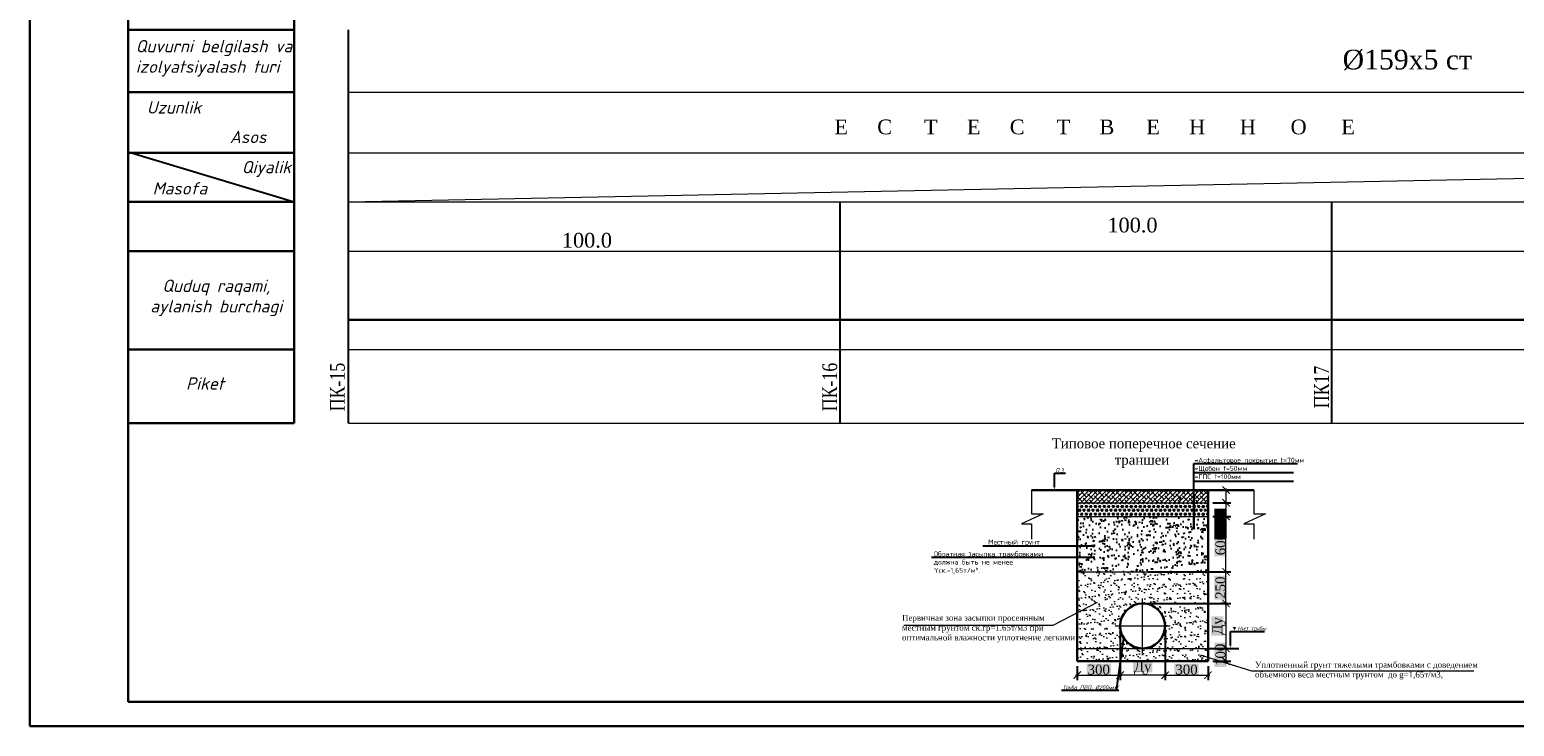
# Model space of a CAD drawing. Header units: millimetres. Extents: x 366033 to 446362, y 4247208 to 4265071.
# Tile 48 of 159: x 435377 to 435679, y 4252107 to 4252249. Entities that reach past the tile are written whole.
import ezdxf
from ezdxf import colors
from ezdxf.entities.mleader import LeaderData, LeaderLine
from ezdxf.math import Vec2, Vec3

# ---------------------------------------------------------------- set-up
doc = ezdxf.new("R2010")
doc.units = ezdxf.units.MM
doc.header["$PDMODE"] = 32
doc.header["$PDSIZE"] = 0.6
doc.linetypes.add('DASHED', pattern=[0.75, 0.5, -0.25])
doc.linetypes.add('осевая', pattern=[50.8, 31.75, -6.35, 6.35, -6.35])
for name, color, linetype in [('(002) Рамка', 7, 'Continuous'), ('(004) Точки рельефа', 7, 'Continuous'), ('0 @ 0.1', 7, 'Continuous'), ('0 @ 1 (1)', 7, 'Continuous'), ('0 @ 1 (2)', 7, 'Continuous'), ('RAMKA', 7, 'Continuous')]:
    doc.layers.add(name, color=color, linetype=linetype)
for name, color, linetype, lineweight in [('0.3-STAMP', 7, 'Continuous', 30), ('Рабочий', 7, 'DASHED', 9), ('Текст ВК', 136, 'Continuous', 9)]:
    doc.layers.add(name, color=color, linetype=linetype, lineweight=lineweight)
doc.styles.add('GOST 2.304', font='CS_Gost2304.shx')
doc.styles.add('ISOCPEUR', font='isocpeui.ttf')
doc.styles.get("Standard").update_dxf_attribs({"font": 'times.ttf'})
doc.styles.add('TIMES', font='times.ttf')
doc.styles.add('для таблиц', font='times.ttf', dxfattribs={"height": 3})
doc.styles.add('СПДС', font='isocpeur.ttf')
doc.linetypes.add('ВОДОПРОВОД-right', pattern='A,15,-4,["В1",Standard,S=3,R=0,X=-2,Y=-1.5],-4,20,[">",Standard,S=3,R=0,X=-1.5,Y=-1.5],0', length=43)
doc.dimstyles.new('!Oxunjon', dxfattribs={"dimtxt": 2, "dimasz": 1.5, "dimexe": 1, "dimexo": 0.0625, "dimgap": 0.09, "dimtad": 1, "dimdec": 1, "dimzin": 0, "dimdsep": 46, "dimtxsty": 'Standard', "dimblk": 'ARCHTICK', "dimcen": 0.3, "dimdle": 0.35, "dimclrd": 5, "dimclre": 5, "dimclrt": 5, "dimadec": 0, "dimazin": 0, "dimtfac": 1, "dimtdec": 1, "dimtofl": 0, "dimtmove": 0, "dimatfit": 3, "dimldrblk": 'ARCHTICK', "dimfxl": 1, "dimtolj": 1, "dimtzin": 0, "dimlwd": 0, "dimarcsym": 1})
pattern_1 = [(45, (1849.10466, 3492959.4231), (-0.44901280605, 0.44901280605), []), (135, (1849.10466, 3492959.4231), (-1.34703841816, 0.44901280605), [1.5875, -0.9525])]

# ---------------------------------------------------------------- blocks, each defined once
blk = doc.blocks.new('_Dot')
at = {"color": 0, "linetype": 'ByBlock', "lineweight": -2}
blk.add_line((-0.5, 0), (-1, 0), dxfattribs=at)
at = {"color": 0, "linetype": 'ByBlock', "const_width": 0.5}
blk.add_lwpolyline([(-0.25, 0, 1), (0.25, 0, 1)], format="xyb", close=True, dxfattribs=at)
blk = doc.blocks.new('_ArchTick')
at = {"color": 0, "linetype": 'ByBlock', "lineweight": 30, "const_width": 0.15}
blk.add_lwpolyline([(-0.5, -0.5), (0.5, 0.5)], dxfattribs=at)
blk = doc.blocks.new('*D440')
at = {"color": 5, "lineweight": -2, "transparency": 16777216}
for p, q in [((435617.59, 4252123.09), (435621.24, 4252123.09)), ((435617.59, 4252120.48), (435621.24, 4252120.48))]:
    blk.add_line(p, q, dxfattribs=at)
at = {"color": 5, "lineweight": 0, "transparency": 16777216}
blk.add_line((435620.24, 4252123.44), (435620.24, 4252120.13), dxfattribs=at)
at = {"layer": 'Defpoints', "color": 0, "lineweight": 0, "transparency": 16777216}
for p in [(435616.59, 4252123.09), (435616.59, 4252120.48), (435620.24, 4252120.48)]:
    blk.add_point(p, dxfattribs=at)
at = {"color": 5, "lineweight": 0, "transparency": 16777216, "xscale": 1.5, "yscale": 1.5, "zscale": 1.5}
for p, rotation in [((435620.24, 4252123.09), 90), ((435620.24, 4252120.48), 270)]:
    blk.add_blockref('_ArchTick', p, dxfattribs=dict(at, rotation=rotation))
at = {"color": 1, "transparency": 16777216, "insert": (435619.12, 4252121.79), "char_height": 2, "attachment_point": 5, "rotation": 90, "style": 'TIMES', "bg_fill": 1, "box_fill_scale": 1.1, "bg_fill_color": 7, "bg_fill_true_color": 16777215, "bg_fill_transparency": 0}
blk.add_mtext('\\A1;100', dxfattribs=at)
blk = doc.blocks.new('*D441')
at = {"color": 5, "lineweight": -2, "transparency": 16777216}
for p, q in [((435598.73, 4252126.65), (435598.73, 4252116.65)), ((435590, 4252119.48), (435590, 4252116.65))]:
    blk.add_line(p, q, dxfattribs=at)
at = {"color": 5, "lineweight": 0, "transparency": 16777216}
blk.add_line((435589.65, 4252117.65), (435599.08, 4252117.65), dxfattribs=at)
at = {"layer": 'Defpoints', "color": 0, "lineweight": 0, "transparency": 16777216}
for p in [(435598.73, 4252127.65), (435590, 4252120.48), (435598.73, 4252117.65)]:
    blk.add_point(p, dxfattribs=at)
at = {"color": 5, "lineweight": 0, "transparency": 16777216, "xscale": 1.5, "yscale": 1.5, "zscale": 1.5, "rotation": 180}
blk.add_blockref('_ArchTick', (435590, 4252117.65), dxfattribs=at)
at = {"color": 5, "lineweight": 0, "transparency": 16777216, "xscale": 1.5, "yscale": 1.5, "zscale": 1.5}
blk.add_blockref('_ArchTick', (435598.73, 4252117.65), dxfattribs=at)
at = {"color": 1, "transparency": 16777216, "insert": (435594.37, 4252118.77), "char_height": 2, "attachment_point": 5, "style": 'TIMES', "bg_fill": 1, "box_fill_scale": 1.1, "bg_fill_color": 7, "bg_fill_true_color": 16777215, "bg_fill_transparency": 0}
blk.add_mtext('\\A1;300', dxfattribs=at)
blk = doc.blocks.new('*D442')
at = {"color": 5, "lineweight": -2, "transparency": 16777216}
for p, q in [((435598.73, 4252126.65), (435598.73, 4252116.65)), ((435607.86, 4252126.65), (435607.86, 4252116.65))]:
    blk.add_line(p, q, dxfattribs=at)
at = {"color": 5, "lineweight": 0, "transparency": 16777216}
blk.add_line((435608.21, 4252117.65), (435598.38, 4252117.65), dxfattribs=at)
at = {"layer": 'Defpoints', "color": 0, "lineweight": 0, "transparency": 16777216}
for p in [(435598.73, 4252127.65), (435607.86, 4252127.65), (435598.73, 4252117.65)]:
    blk.add_point(p, dxfattribs=at)
at = {"color": 5, "lineweight": 0, "transparency": 16777216, "xscale": 1.5, "yscale": 1.5, "zscale": 1.5, "rotation": 180}
blk.add_blockref('_ArchTick', (435598.73, 4252117.65), dxfattribs=at)
at = {"color": 5, "lineweight": 0, "transparency": 16777216, "xscale": 1.5, "yscale": 1.5, "zscale": 1.5}
blk.add_blockref('_ArchTick', (435607.86, 4252117.65), dxfattribs=at)
at = {"color": 1, "transparency": 16777216, "insert": (435603.3, 4252119.07), "char_height": 2, "attachment_point": 5, "style": 'TIMES', "bg_fill": 1, "box_fill_scale": 1.1, "bg_fill_color": 7, "bg_fill_true_color": 16777215, "bg_fill_transparency": 0}
blk.add_mtext('\\A1;Ду', dxfattribs=at)
blk = doc.blocks.new('*D443')
at = {"color": 5, "lineweight": -2, "transparency": 16777216}
for p, q in [((435607.86, 4252126.65), (435607.86, 4252116.65)), ((435616.59, 4252119.48), (435616.59, 4252116.65))]:
    blk.add_line(p, q, dxfattribs=at)
at = {"color": 5, "lineweight": 0, "transparency": 16777216}
blk.add_line((435607.51, 4252117.65), (435616.94, 4252117.65), dxfattribs=at)
at = {"layer": 'Defpoints', "color": 0, "lineweight": 0, "transparency": 16777216}
for p in [(435607.86, 4252127.65), (435616.59, 4252120.48), (435616.59, 4252117.65)]:
    blk.add_point(p, dxfattribs=at)
at = {"color": 5, "lineweight": 0, "transparency": 16777216, "xscale": 1.5, "yscale": 1.5, "zscale": 1.5, "rotation": 180}
blk.add_blockref('_ArchTick', (435607.86, 4252117.65), dxfattribs=at)
at = {"color": 5, "lineweight": 0, "transparency": 16777216, "xscale": 1.5, "yscale": 1.5, "zscale": 1.5}
blk.add_blockref('_ArchTick', (435616.59, 4252117.65), dxfattribs=at)
at = {"color": 1, "transparency": 16777216, "insert": (435612.22, 4252118.77), "char_height": 2, "attachment_point": 5, "style": 'TIMES', "bg_fill": 1, "box_fill_scale": 1.1, "bg_fill_color": 7, "bg_fill_true_color": 16777215, "bg_fill_transparency": 0}
blk.add_mtext('\\A1;300', dxfattribs=at)
blk = doc.blocks.new('*D370')
at = {"color": 5, "lineweight": -2, "transparency": 16777216}
for p, q in [((435604.3, 4252138.66), (435621.24, 4252138.66)), ((435604.3, 4252132.22), (435621.24, 4252132.22))]:
    blk.add_line(p, q, dxfattribs=at)
at = {"color": 5, "lineweight": 0, "transparency": 16777216}
blk.add_line((435620.24, 4252131.87), (435620.24, 4252139.01), dxfattribs=at)
at = {"layer": 'Defpoints', "color": 0, "lineweight": 0, "transparency": 16777216}
for p in [(435603.3, 4252138.66), (435620.24, 4252138.66), (435603.3, 4252132.22)]:
    blk.add_point(p, dxfattribs=at)
at = {"color": 5, "lineweight": 0, "transparency": 16777216, "xscale": 1.5, "yscale": 1.5, "zscale": 1.5}
for p, rotation in [((435620.24, 4252138.66), 90), ((435620.24, 4252132.22), 270)]:
    blk.add_blockref('_ArchTick', p, dxfattribs=dict(at, rotation=rotation))
at = {"color": 1, "transparency": 16777216, "insert": (435619.12, 4252135.44), "char_height": 2, "attachment_point": 5, "rotation": 90, "style": 'TIMES', "bg_fill": 1, "box_fill_scale": 1.1, "bg_fill_color": 7, "bg_fill_true_color": 16777215, "bg_fill_transparency": 0}
blk.add_mtext('\\A1;250', dxfattribs=at)
blk = doc.blocks.new('*D371')
at = {"color": 5, "lineweight": -2, "transparency": 16777216}
for p, q in [((435620.24, 4252132.22), (435619.24, 4252132.22)), ((435620.24, 4252123.09), (435621.24, 4252123.09))]:
    blk.add_line(p, q, dxfattribs=at)
at = {"color": 5, "lineweight": 0, "transparency": 16777216}
blk.add_line((435620.24, 4252132.57), (435620.24, 4252122.74), dxfattribs=at)
at = {"layer": 'Defpoints', "color": 0, "lineweight": 0, "transparency": 16777216}
for p in [(435620.39, 4252132.22), (435620.24, 4252123.09), (435620.24, 4252123.09)]:
    blk.add_point(p, dxfattribs=at)
at = {"color": 5, "lineweight": 0, "transparency": 16777216, "xscale": 1.5, "yscale": 1.5, "zscale": 1.5}
for p, rotation in [((435620.24, 4252132.22), 90), ((435620.24, 4252123.09), 270)]:
    blk.add_blockref('_ArchTick', p, dxfattribs=dict(at, rotation=rotation))
at = {"color": 1, "transparency": 16777216, "insert": (435618.82, 4252127.65), "char_height": 2, "attachment_point": 5, "rotation": 90, "style": 'TIMES', "bg_fill": 1, "box_fill_scale": 1.1, "bg_fill_color": 7, "bg_fill_true_color": 16777215, "bg_fill_transparency": 0}
blk.add_mtext('\\A1;Ду', dxfattribs=at)
blk = doc.blocks.new('*D372')
at = {"color": 5, "lineweight": -2, "transparency": 16777216}
for p, q in [((435617.59, 4252149.93), (435621.24, 4252149.93)), ((435617.59, 4252138.66), (435621.24, 4252138.66))]:
    blk.add_line(p, q, dxfattribs=at)
at = {"color": 5, "lineweight": 0, "transparency": 16777216}
blk.add_line((435620.24, 4252138.31), (435620.24, 4252150.28), dxfattribs=at)
at = {"layer": 'Defpoints', "color": 0, "lineweight": 0, "transparency": 16777216}
for p in [(435616.59, 4252149.93), (435620.24, 4252149.93), (435616.59, 4252138.66)]:
    blk.add_point(p, dxfattribs=at)
at = {"color": 5, "lineweight": 0, "transparency": 16777216, "xscale": 1.5, "yscale": 1.5, "zscale": 1.5}
for p, rotation in [((435620.24, 4252149.93), 90), ((435620.24, 4252138.66), 270)]:
    blk.add_blockref('_ArchTick', p, dxfattribs=dict(at, rotation=rotation))
at = {"color": 1, "transparency": 16777216, "insert": (435619.12, 4252144.3), "char_height": 2, "attachment_point": 5, "rotation": 90, "style": 'TIMES', "bg_fill": 1, "box_fill_scale": 1.1, "bg_fill_color": 7, "bg_fill_true_color": 16777215, "bg_fill_transparency": 0}
blk.add_mtext('\\A1;600', dxfattribs=at)
blk = doc.blocks.new('*D444')
at = {"color": 5, "lineweight": -2, "transparency": 16777216}
for p, q in [((435617.59, 4252155.28), (435621.24, 4252155.28)), ((435617.59, 4252152.72), (435621.24, 4252152.72))]:
    blk.add_line(p, q, dxfattribs=at)
at = {"color": 5, "lineweight": 0, "transparency": 16777216}
for p, q in [((435620.24, 4252155.63), (435620.24, 4252152.72)), ((435620.24, 4252152.72), (435620.24, 4252148.31))]:
    blk.add_line(p, q, dxfattribs=at)
at = {"layer": 'Defpoints', "color": 0, "lineweight": 0, "transparency": 16777216}
for p in [(435616.59, 4252155.28), (435616.59, 4252152.72), (435620.24, 4252152.72)]:
    blk.add_point(p, dxfattribs=at)
at = {"color": 5, "lineweight": 0, "transparency": 16777216, "xscale": 1.5, "yscale": 1.5, "zscale": 1.5}
for p, rotation in [((435620.24, 4252155.28), 90), ((435620.24, 4252152.72), 270)]:
    blk.add_blockref('_ArchTick', p, dxfattribs=dict(at, rotation=rotation))
at = {"color": 1, "transparency": 16777216, "insert": (435619.12, 4252149.76), "char_height": 2, "attachment_point": 5, "rotation": 90, "style": 'TIMES', "bg_fill": 1, "box_fill_scale": 1.1, "bg_fill_color": 7, "bg_fill_true_color": 16777215, "bg_fill_transparency": 0}
blk.add_mtext('\\A1;50', dxfattribs=at)
blk = doc.blocks.new('*D373')
at = {"color": 5, "lineweight": 0, "transparency": 16777216}
for p, q in [((435620.24, 4252153.07), (435620.24, 4252149.93)), ((435620.24, 4252149.93), (435620.24, 4252145.52))]:
    blk.add_line(p, q, dxfattribs=at)
at = {"color": 5, "lineweight": -2, "transparency": 16777216}
for p, q in [((435617.59, 4252152.72), (435621.24, 4252152.72)), ((435617.59, 4252149.93), (435621.24, 4252149.93))]:
    blk.add_line(p, q, dxfattribs=at)
at = {"layer": 'Defpoints', "color": 0, "lineweight": 0, "transparency": 16777216}
for p in [(435616.59, 4252152.72), (435616.59, 4252149.93), (435620.24, 4252149.93)]:
    blk.add_point(p, dxfattribs=at)
at = {"color": 5, "lineweight": 0, "transparency": 16777216, "xscale": 1.5, "yscale": 1.5, "zscale": 1.5}
for p, rotation in [((435620.24, 4252152.72), 90), ((435620.24, 4252149.93), 270)]:
    blk.add_blockref('_ArchTick', p, dxfattribs=dict(at, rotation=rotation))
at = {"color": 1, "transparency": 16777216, "insert": (435619.12, 4252146.98), "char_height": 2, "attachment_point": 5, "rotation": 90, "style": 'TIMES', "bg_fill": 1, "box_fill_scale": 1.1, "bg_fill_color": 7, "bg_fill_true_color": 16777215, "bg_fill_transparency": 0}
blk.add_mtext('\\A1;50', dxfattribs=at)
blk = doc.blocks.new('*U525')
at = {"layer": '0 @ 0.1', "lineweight": 9}
h = blk.add_hatch(dxfattribs=at)
h.set_pattern_fill('ANSI38', color=256, scale=0.2)
h.set_pattern_definition(pattern_1)
h.paths.add_polyline_path([(435590, 4252155.28), (435590, 4252152.72), (435616.59, 4252152.72), (435616.59, 4252155.28)])
at = {"layer": '0 @ 1 (2)', "lineweight": 9}
h = blk.add_hatch(dxfattribs=at)
h.set_pattern_fill('ANSI38', color=256, scale=0.2)
h.set_pattern_definition(pattern_1)
h.paths.add_polyline_path([(435590, 4252155.28), (435590, 4252152.72), (435616.59, 4252152.72), (435616.59, 4252155.28)])

msp = doc.modelspace()

# ---------------------------------------------------------------- hatches: boundary and pattern name
at = {"true_color": 0x991b1e}
h = msp.add_hatch(dxfattribs=at)
h.set_pattern_fill('TRIANG', color=244, scale=0.096)
h.set_pattern_definition([(60, (420299.4235, 4251521.34806), (-0.4572, 0.79189363), [0.4572, -0.4572]), (120, (420299.4235, 4251521.34806), (-0.9144, 5e-10), [0.4572, -0.4572]), (0, (420299.1949, 4251521.744), (0.4572, 0.79189363), [0.4572, -0.4572])])
h.paths.add_polyline_path([(435590.001, 4252152.717), (435590.001, 4252149.929), (435616.59, 4252149.929), (435616.59, 4252152.717)])
edge = h.paths.add_edge_path()
edge.add_arc((435611.148, 4252153.567), 0.3, 90, 270)
edge.add_line((435611.148, 4252153.267), (435611.148, 4252153.867))
h = msp.add_hatch()
h.set_pattern_fill('AR-CONC', color=256, scale=0.0192)
h.set_pattern_definition([(50, (1849.1047, 3492960.7534), (3.497945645, -0.306030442), [0.36576, -4.02336]), (355, (1849.1047, 3492960.7534), (-0.676673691, 3.668291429), [0.292608, -3.218699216]), (100.4514447, (1849.396, 3492960.728), (2.821271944, 3.362260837), [0.310848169, -3.419332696]), (46.1842, (1849.1047, 3492961.729), (5.204717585, -0.807212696), [0.54864, -6.03504]), (96.6355576, (1849.5384, 3492961.6615), (4.558159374, 4.750581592), [0.466272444, -5.129003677]), (351.1841512, (1849.1047, 3492961.729), (4.558159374, 4.750581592), [0.438911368, -4.828026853]), (21, (1849.5923, 3492961.485), (2.910996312, -1.963491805), [0.36576, -4.02336]), (326, (1849.5923, 3492961.485), (1.186598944, 3.53640895), [0.292608, -3.218688]), (71.451445, (1849.835, 3492961.3213), (4.09759525, 1.572917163), [0.310848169, -3.419326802]), (37.5, (1849.1047, 3492960.7534), (0.0593011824, 1.6234567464), [0, -3.1796736, 0, -3.267456, 0, -3.23088]), (7.5, (1849.1047, 3492960.7534), (1.2829375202, 1.9234670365), [0, -1.8629376, 0, -3.1065216, 0, -1.231392]), (327.5, (1848.0171, 3492960.7534), (2.6033394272, -0.1099918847), [0, -1.2192, 0, -3.803904, 0, -5.047488]), (317.5, (1847.5294, 3492960.7534), (2.8440802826, 0.488188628), [0, -1.58496, 0, -2.5261824, 0, -3.584448])])
h.paths.add_polyline_path([(435590.001, 4252149.929), (435590.001, 4252138.661), (435616.59, 4252138.661), (435616.59, 4252149.929)])
edge = h.paths.add_edge_path(flags=16)
edge.add_arc((435593.335, 4252141.588), 0.3, 0, 360)
at = {"lineweight": 15}
h = msp.add_hatch(dxfattribs=at)
h.set_pattern_fill('AR-SAND', color=256, scale=0.04)
h.set_pattern_definition([(37.5, (1859.1367, 3492938.5978), (-0.0640012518, 1.9576529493), [0, -1.54432, 0, -1.7272, 0, -1.651]), (7.5, (1859.1367, 3492938.5978), (1.7980931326, 2.867300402), [0, -0.83312, 0, -1.39192, 0, -0.5334]), (327.5, (1857.887, 3492938.5978), (3.163969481, 0.0057487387), [0, -0.508, 0, -1.8288, 0, -2.3876]), (317.5, (1857.887, 3492938.5978), (3.05422581, 0.891717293), [0, -0.254, 0, -1.19888, 0, -1.3716])])
h.paths.add_polyline_path([(435616.59, 4252123.088), (435590.001, 4252123.088), (435590.001, 4252120.483), (435616.59, 4252120.483)])
at = {"layer": '0 @ 1 (1)', "lineweight": 15}
h = msp.add_hatch(dxfattribs=at)
h.set_pattern_fill('AR-SAND', color=256, scale=0.04)
h.set_pattern_definition([(37.5, (1849.1047, 3492960.7534), (-0.0640012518, 1.9576529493), [0, -1.54432, 0, -1.7272, 0, -1.651]), (7.5, (1849.1047, 3492960.7534), (1.7980931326, 2.867300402), [0, -0.83312, 0, -1.39192, 0, -0.5334]), (327.5, (1847.855, 3492960.7534), (3.163969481, 0.0057487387), [0, -0.508, 0, -1.8288, 0, -2.3876]), (317.5, (1847.855, 3492960.7534), (3.05422581, 0.891717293), [0, -0.254, 0, -1.19888, 0, -1.3716])])
h.paths.add_polyline_path([(435590.001, 4252138.661), (435590.001, 4252123.088), (435616.59, 4252123.088), (435616.59, 4252138.661)])
edge = h.paths.add_edge_path(flags=16)
edge.add_arc((435603.296, 4252127.652), 4.564, 0, 360)
edge = h.paths.add_edge_path(flags=16)
edge.add_arc((435593.335, 4252131.351), 0.15, 0, 360)

# ---------------------------------------------------------------- linework, layer by layer
at = {"layer": '(002) Рамка', "color": 0, "lineweight": 25}
for points in [[(435441.787, 4252168.869), (435441.787, 4252248.869)], [(435541.787, 4252168.869), (435541.787, 4252213.869)], [(435641.787, 4252168.869), (435641.787, 4252213.869)]]:
    msp.add_lwpolyline(points, dxfattribs=at)
at = {"color": 1, "lineweight": 30, "ltscale": 0.5}
msp.add_line((435396.986, 4252399.258), (435396.986, 4252112.258), dxfattribs=at)
at = {"color": 0, "lineweight": 0}
msp.add_line((435441.787, 4252213.869), (435941.787, 4252223.869), dxfattribs=at)
at = {"lineweight": 30}
for p, q in [((435580.691, 4252155.275), (435590.001, 4252155.275)), ((435590.001, 4252155.275), (435590.001, 4252120.483)), ((435590.001, 4252155.275), (435616.59, 4252155.275)), ((435616.59, 4252120.483), (435616.59, 4252155.275)), ((435625.9, 4252155.275), (435616.59, 4252155.275)), ((435590.001, 4252120.483), (435616.59, 4252120.483))]:
    msp.add_line(p, q, dxfattribs=at)
at = {"lineweight": 9}
for p, q in [((435590.001, 4252152.717), (435616.59, 4252152.717)), ((435590.001, 4252149.929), (435616.59, 4252149.929)), ((435590.001, 4252149.929), (435616.59, 4252149.929)), ((435590.001, 4252141.593), (435593.335, 4252141.588)), ((435590.001, 4252138.661), (435616.59, 4252138.661)), ((435590.001, 4252123.088), (435616.59, 4252123.088))]:
    msp.add_line(p, q, dxfattribs=at)
at = {"color": 0, "lineweight": 5}
for p, q in [((435585.073, 4252127.846), (435594.132, 4252132.493)), ((435554.734, 4252127.846), (435585.073, 4252127.846)), ((435614.974, 4252121.794), (435625.433, 4252118.556)), ((435625.433, 4252118.556), (435670.67, 4252118.556))]:
    msp.add_line(p, q, dxfattribs=at)
at = {"linetype": 'осевая', "lineweight": 9, "ltscale": 0.5}
for p, q in [((435603.296, 4252122.076), (435603.296, 4252133.228)), ((435597.72, 4252127.652), (435608.872, 4252127.652))]:
    msp.add_line(p, q, dxfattribs=at)
at = {"color": 5, "linetype": 'ВОДОПРОВОД-right', "lineweight": 30}
msp.add_lwpolyline([(435441.781, 4252189.921), (435941.787, 4252189.921)], dxfattribs=at)
at = {"color": 18, "true_color": 0x000000}
for points in [[(435613.678, 4252158.864), (435633.945, 4252158.864)], [(435613.678, 4252157.072), (435633.945, 4252157.072)], [(435616.59, 4252123.088), (435622.876, 4252123.088)]]:
    msp.add_lwpolyline(points, dxfattribs=at)
at = {"lineweight": 9}
for points in [[(435580.691, 4252155.275), (435580.691, 4252150.42), (435583.037, 4252150.42), (435578.631, 4252148.416), (435580.691, 4252148.416), (435580.691, 4252145.303)], [(435580.691, 4252155.275), (435590.001, 4252155.275), (435590.001, 4252120.483), (435616.59, 4252120.483), (435616.59, 4252155.275), (435625.9, 4252155.275)], [(435625.9, 4252155.275), (435625.9, 4252150.42), (435628.246, 4252150.42), (435623.84, 4252148.416), (435625.9, 4252148.416), (435625.9, 4252145.303)]]:
    msp.add_lwpolyline(points, dxfattribs=at)
at = {"lineweight": 30}
msp.add_circle((435603.296, 4252127.652), 4.564, dxfattribs=at)
at = {"layer": '0.3-STAMP', "lineweight": 20}
msp.add_line((435376.986, 4252107.258), (435376.986, 4252134.941), dxfattribs=at)
at = {"layer": 'RAMKA', "color": 1, "lineweight": 30}
for p, q in [((435376.986, 4252527.258), (435376.986, 4252107.258)), ((435396.986, 4252112.258), (435396.986, 4252519.496)), ((435957.811, 4252112.258), (435396.986, 4252112.258)), ((435376.986, 4252107.258), (435962.811, 4252107.258))]:
    msp.add_line(p, q, dxfattribs=at)
at = {"layer": 'Рабочий', "color": 0, "linetype": 'ByBlock', "lineweight": 30, "ltscale": 0.166667}
for p, q in [((435430.779, 4252168.869), (435430.779, 4252293.869)), ((435396.986, 4252248.869), (435430.779, 4252248.869)), ((435396.986, 4252236.198), (435430.779, 4252236.198)), ((435396.986, 4252223.869), (435430.779, 4252223.869)), ((435396.986, 4252213.869), (435430.779, 4252213.869)), ((435396.986, 4252203.869), (435430.779, 4252203.869)), ((435396.986, 4252183.869), (435430.779, 4252183.869)), ((435396.986, 4252168.869), (435430.779, 4252168.869))]:
    msp.add_line(p, q, dxfattribs=at)
at = {"layer": 'Рабочий', "color": 0, "linetype": 'ByBlock', "lineweight": 25, "ltscale": 0.166667}
msp.add_line((435396.986, 4252224.008), (435430.779, 4252213.869), dxfattribs=at)
at = {"layer": 'Текст ВК'}
for p, q in [((435397.816, 4252248.869), (435430.779, 4252248.869)), ((435397.816, 4252236.198), (435430.779, 4252236.198)), ((435441.787, 4252236.198), (435941.787, 4252236.198)), ((435397.816, 4252223.869), (435430.779, 4252223.869)), ((435441.787, 4252223.869), (435941.787, 4252223.869)), ((435397.816, 4252213.869), (435430.779, 4252213.869)), ((435441.787, 4252213.869), (435941.787, 4252213.869)), ((435397.816, 4252203.869), (435430.779, 4252203.869)), ((435441.787, 4252203.869), (435941.787, 4252203.869)), ((435397.816, 4252183.869), (435430.779, 4252183.869)), ((435441.787, 4252183.869), (435941.787, 4252183.869)), ((435397.816, 4252168.869), (435430.779, 4252168.869)), ((435441.787, 4252168.869), (435941.787, 4252168.869))]:
    msp.add_line(p, q, dxfattribs=at)

# ---------------------------------------------------------------- block references
at = {"color": 0, "lineweight": 0}
msp.add_blockref('*U525', (0, 0), dxfattribs=at)

# ---------------------------------------------------------------- texts
at = {"layer": '(004) Точки рельефа', "color": 7, "char_height": 3, "attachment_point": 5, "style": 'для таблиц'}
for insert in [(435601.231, 4252209.12), (435490.297, 4252206.039)]:
    msp.add_mtext('\\A1;100.0', dxfattribs=dict(at, insert=insert))
at = {"ltscale": 0.5, "char_height": 4}
for s, insert, width, attachment_point in [('{\\fSylfaen|b0|i0|c204|p18;  %%C159х5 ст  \\fTimes New Roman|b1|i1|c204|p18;\\C0; \\fTimes New Roman|b0|i0|c204|p18; }', (435640.945, 4252244.794), 177.43447, 1), ('{\\fSylfaen|b0|i0|c204|p18;\\H0.75x;\\T3.15;ЕСТЕСТВЕННОЕ}', (435596.5, 4252230.604, 0.031), 117.74094, 2)]:
    msp.add_mtext(s, dxfattribs=dict(at, insert=insert, width=width, attachment_point=attachment_point))
at = {"color": 5, "char_height": 3, "width": 14.61436, "attachment_point": 2, "rotation": 90}
for s, insert in [('{\\W0.8;\\C7;ПК-15}', (435438.045, 4252176.226, -4720.845)), ('{\\W0.8;\\C7;ПК-16}', (435538.173, 4252176.226, -4720.845)), ('{\\W0.8;\\C7;ПК17}', (435638.173, 4252176.226, -4720.845))]:
    msp.add_mtext(s, dxfattribs=dict(at, insert=insert))
at = {"lineweight": 9, "insert": (435582.489, 4252165.771), "char_height": 2, "attachment_point": 1, "style": 'TIMES'}
msp.add_mtext_dynamic_manual_height_columns('\\pi2.3157;Типовое поперечное сечение \\P\\pi15.14773;траншеи', width=41.03519, gutter_width=5, heights=[0], dxfattribs=at)
at = {"color": 0, "lineweight": 5, "char_height": 1.2, "attachment_point": 1}
for s, insert, width in [('{\\fTimes New Roman|b0|i0|c204|p18;Первичная зона засыпки просеянным \\Pместным грунтом ск.гр=1.65т/м3 при \\Pоптимальной влажности уплотнение легкими}', (435554.37, 4252129.912), 111.475), ('{\\fTimes New Roman|b0|i0|c204|p18;Уплотненный грунт тяжелыми трамбовками с доведением\\Pобъемного веса местным грунтом  до g=1,65т/м3, }', (435626.148, 4252120.381), 109.83)]:
    msp.add_mtext(s, dxfattribs=dict(at, insert=insert, width=width))
at = {"layer": 'Рабочий', "color": 0, "linetype": 'ByBlock', "lineweight": 25, "ltscale": 0.166667, "char_height": 2.5, "style": 'GOST 2.304'}
for s, insert, width, attachment_point in [('{\\fISOCPEUR|b0|i1|c204|p34;Quvurni belgilash va \\fISOCPEUR|b0|i1|c0|p34;\\P\\fISOCPEUR|b0|i1|c204|p34;izolyatsiyalash turi}', (435398.538, 4252246.774), 32.21818, 1), ('{\\fISOCPEUR|b0|i1|c0|p34;Uzunlik}', (435406.327, 4252233.07), 16.23198, 5), ('{\\fISOCPEUR|b0|i1|c0|p34;Asos}', (435421.394, 4252227.062), 41.23798, 5), ('{\\fISOCPEUR|b0|i1|c0|p34;Qiyalik}', (435425.12, 4252220.564), 16.23198, 5), ('{\\fISOCPEUR|b0|i1|c0|p34;Masofa}', (435407.521, 4252216.618), 41.23798, 5), ('{\\fISOCPEUR|b0|i1|c204|p34;Quduq raqami,\\P\\fISOCPEUR|b0|i1|c0|p34;a\\fISOCPEUR|b0|i1|c204|p34;ylanish burchagi}', (435414.927, 4252194.356), 49.38517, 5), ('{\\fISOCPEUR|b0|i1|c204|p34;Piket}', (435412.642, 4252176.944), 41.23798, 5)]:
    msp.add_mtext(s, dxfattribs=dict(at, insert=insert, width=width, attachment_point=attachment_point))

# ---------------------------------------------------------------- dimensions: what is measured, and where the dimension line sits
at = {"color": 18, "true_color": 0x000000}
for p1, p2, distance, text, picture, middle in [((435616.59, 4252155.275), (435616.59, 4252152.717), 3.647, '50', '*D444', (435619.12, 4252149.764)), ((435616.59, 4252152.717), (435616.59, 4252149.929), 3.647, '50', '*D373', (435619.12, 4252146.976)), ((435616.59, 4252138.661), (435616.59, 4252149.929), -3.647, '600', '*D372', (435619.12, 4252144.295))]:
    dim = msp.add_aligned_dim(p1=p1, p2=p2, distance=distance, text=text, dimstyle='!Oxunjon', override={"dimexo": 1, "dimgap": 0.1, "dimtxsty": 'TIMES', "dimcen": 0.9, "dimclrt": 1, "dimfxl": 200, "dimfxlon": 1, "dimtfill": 2, "dimtfillclr": 7, "dimarcsym": 2}, dxfattribs=at)
    dim.commit()
    dim.dimension.update_dxf_attribs({"geometry": picture, "text_midpoint": middle})
for base, p1, p2, text, picture, middle in [((435620.237, 4252138.661), (435603.296, 4252132.216), (435603.296, 4252138.661), '250', '*D370', (435619.12, 4252135.439)), ((435620.237, 4252123.088), (435620.389, 4252132.215), (435620.237, 4252123.088), 'Ду', '*D371', (435618.818, 4252127.651))]:
    dim = msp.add_linear_dim(base=base, p1=p1, p2=p2, angle=90, text=text, dimstyle='!Oxunjon', override={"dimexo": 1, "dimgap": 0.1, "dimtxsty": 'TIMES', "dimcen": 0.9, "dimclrt": 1, "dimfxl": 200, "dimfxlon": 1, "dimtfill": 2, "dimtfillclr": 7, "dimarcsym": 2}, dxfattribs=at)
    dim.commit()
    dim.dimension.update_dxf_attribs({"geometry": picture, "text_midpoint": middle})
for base, p1, p2, text, picture, middle in [((435598.731, 4252117.653), (435590.001, 4252120.483), (435598.731, 4252127.652), '300', '*D441', (435594.366, 4252118.77)), ((435598.731, 4252117.653), (435607.86, 4252127.652), (435598.731, 4252127.652), 'Ду', '*D442', (435603.296, 4252119.072)), ((435616.59, 4252117.653), (435607.86, 4252127.652), (435616.59, 4252120.483), '300', '*D443', (435612.225, 4252118.77))]:
    dim = msp.add_linear_dim(base=base, p1=p1, p2=p2, text=text, dimstyle='!Oxunjon', override={"dimexo": 1, "dimgap": 0.1, "dimtxsty": 'TIMES', "dimcen": 0.9, "dimclrt": 1, "dimfxl": 200, "dimfxlon": 1, "dimtfill": 2, "dimtfillclr": 7, "dimarcsym": 2}, dxfattribs=at)
    dim.commit()
    dim.dimension.update_dxf_attribs({"geometry": picture, "text_midpoint": middle})
dim = msp.add_linear_dim(base=(435620.237, 4252120.483), p1=(435616.59, 4252123.088), p2=(435616.59, 4252120.483), angle=90, text='100', dimstyle='!Oxunjon', override={"dimexo": 1, "dimgap": 0.1, "dimtxsty": 'TIMES', "dimcen": 0.9, "dimclrt": 1, "dimfxl": 200, "dimfxlon": 1, "dimtfill": 2, "dimtfillclr": 7, "dimarcsym": 2}, dxfattribs=at)
dim.commit()
dim.dimension.update_dxf_attribs({"geometry": '*D440', "text_midpoint": (435620.237, 4252121.785), "dimtype": 160})

# ---------------------------------------------------------------- leaders
at = {"lineweight": 9}
ml = msp.add_multileader_mtext('Standard', dxfattribs=at)
ml.set_content('*Асфальтовое покрытие t=70мм\\P*Щебен t=50мм\\P\\pxql;*ГПС t=100мм', color=256, style='СПДС')
ml.set_leader_properties()
ml.set_arrow_properties(name='DOT')
ml.build(insert=Vec2(0, 0))
ml.multileader.update_dxf_attribs({"text_left_attachment_type": 6, "text_right_attachment_type": 6, "dogleg_length": 0.36, "arrow_head_size": 0.6})
ctx = ml.context
ctx.base_point, ctx.char_height, ctx.arrow_head_size, ctx.landing_gap_size, ctx.plane_origin = Vec3(435613.822, 4252160.655), 1, 0.6, 0.04, Vec3(435656.021, 4252141.262)
ctx.left_attachment, ctx.right_attachment = 6, 6
notes = []
notes.append((ctx, [(1, (1, 1, 0), (435613.678, 4252160.655), (1, 0), 0.144, [(3, [(435613.678, 4252147.548), (435613.678, 4252151.53), (435613.678, 4252147.548), (435613.678, 4252154.096), (435613.678, 4252154.096), (435613.678, 4252154.096), (435613.678, 4252154.096), (435613.678, 4252151.53)], 0, [])])]))
ctx.mtext.insert, ctx.mtext.width, ctx.mtext.flow_direction = Vec3(435613.862, 4252161.855), 20.71628, 5
ml = msp.add_multileader_mtext('Standard', dxfattribs=at)
ml.set_content('П.З.', color=256, style='ISOCPEUR')
ml.set_leader_properties()
ml.build(insert=Vec2(0, 0))
ml.multileader.update_dxf_attribs({"text_left_attachment_type": 6, "text_right_attachment_type": 6, "dogleg_length": 0.36, "arrow_head_size": 0.6})
ctx = ml.context
ctx.base_point, ctx.char_height, ctx.arrow_head_size, ctx.landing_gap_size, ctx.plane_origin = Vec3(435585.49, 4252158.71), 0.8, 0.6, 0.04, Vec3(435585.346, 4252155.275)
ctx.left_attachment, ctx.right_attachment = 6, 6
notes.append((ctx, [(0, (1, 1, 0), (435585.346, 4252158.71), (1, 0), 0.144, [(0, [(435585.346, 4252155.275)], 0, [])])]))
ctx.mtext.insert, ctx.mtext.flow_direction = Vec3(435585.53, 4252159.67), 5
ml = msp.add_multileader_mtext('Standard', dxfattribs=at)
ml.set_content('Местный грунт ', color=256, style='СПДС')
ml.set_leader_properties()
ml.set_arrow_properties(name='DOT')
ml.build(insert=Vec2(0, 0))
ml.multileader.update_dxf_attribs({"text_left_attachment_type": 6, "text_right_attachment_type": 6, "dogleg_length": 0.36, "arrow_head_size": 0.6})
ctx = ml.context
ctx.base_point, ctx.char_height, ctx.arrow_head_size, ctx.landing_gap_size, ctx.plane_origin = Vec3(435571.842, 4252143.907), 1, 0.6, 0.04, Vec3(435593.335, 4252143.891)
ctx.left_attachment, ctx.right_attachment = 6, 6
notes.append((ctx, [(0, (1, 1, 0), (435581.466, 4252143.907), (-1, 0), 0.144, [(0, [(435593.335, 4252143.891)], 0, [])])]))
ctx.mtext.insert, ctx.mtext.width, ctx.mtext.flow_direction = Vec3(435571.882, 4252145.207), 20.71628, 5
ml = msp.add_multileader_mtext('Standard', dxfattribs=at)
ml.set_content('Обратная засыпка трамбовками\\Pдолжна быть не менее Yск.=1,65т/м³.', color=256, style='СПДС')
ml.set_leader_properties()
ml.set_arrow_properties(name='DOT')
ml.build(insert=Vec2(0, 0))
ml.multileader.update_dxf_attribs({"text_left_attachment_type": 6, "text_right_attachment_type": 6, "dogleg_length": 0.36, "arrow_head_size": 0.6})
ctx = ml.context
ctx.base_point, ctx.char_height, ctx.arrow_head_size, ctx.landing_gap_size, ctx.plane_origin = Vec3(435560.792, 4252141.605), 1, 0.6, 0.04, Vec3(435593.335, 4252141.588)
ctx.left_attachment, ctx.right_attachment = 6, 6
notes.append((ctx, [(0, (1, 1, 0), (435581.466, 4252141.605), (-1, 0), 0.144, [(0, [(435593.335, 4252141.588)], 0, [])])]))
ctx.mtext.insert, ctx.mtext.width, ctx.mtext.flow_direction = Vec3(435560.832, 4252142.805), 20.71628, 5
ml = msp.add_multileader_mtext('Standard', dxfattribs=at)
ml.set_content('{\\fTimes New Roman|b0|i0|c204|p18;▼}Низ трубы', color=256, style='ISOCPEUR')
ml.set_leader_properties()
ml.build(insert=Vec2(0, 0))
ml.multileader.update_dxf_attribs({"text_left_attachment_type": 6, "text_right_attachment_type": 6, "dogleg_length": 0.36, "arrow_head_size": 0.6})
ctx = ml.context
ctx.base_point, ctx.char_height, ctx.arrow_head_size, ctx.landing_gap_size, ctx.plane_origin = Vec3(435621.325, 4252126.523), 0.8, 0.6, 0.04, Vec3(435620.237, 4252123.088)
ctx.left_attachment, ctx.right_attachment = 6, 6
notes.append((ctx, [(0, (1, 1, 0), (435621.181, 4252126.523), (1, 0), 0.144, [(0, [(435621.181, 4252123.088)], 0, [])])]))
ctx.mtext.insert, ctx.mtext.width, ctx.mtext.flow_direction = Vec3(435621.365, 4252127.563), 12.54861, 5
ml = msp.add_multileader_mtext('Standard', dxfattribs=at)
ml.set_content('\\L{\\LТруба ПВП. %%C200мм/}', color=256, style='ISOCPEUR')
ml.set_leader_properties()
ml.set_arrow_properties(name='DOT')
ml.build(insert=Vec2(0, 0))
ml.multileader.update_dxf_attribs({"text_left_attachment_type": 6, "text_right_attachment_type": 8, "dogleg_length": 0.36, "arrow_head_size": 0.6})
ctx = ml.context
ctx.base_point, ctx.char_height, ctx.arrow_head_size, ctx.landing_gap_size, ctx.plane_origin = Vec3(435586.946, 4252114.54), 0.8, 0.6, 0.04, Vec3(435599.436, 4252125.266)
ctx.left_attachment, ctx.right_attachment = 6, 8
notes.append((ctx, [(0, (1, 1, 0), (435597.915, 4252114.54), (-1, 0), 0.144, [(1, [(435599.436, 4252125.266), (435597.915, 4252114.54)], 0, [])])]))
ctx.mtext.insert, ctx.mtext.width, ctx.mtext.defined_height, ctx.mtext.flow_direction = Vec3(435586.986, 4252115.58), 21.49253, 4.106, 5
for ctx, leaders in notes:
    for number, flags, end, landing, length, lines in leaders:
        leader = LeaderData()
        leader.index, (leader.has_last_leader_line, leader.has_dogleg_vector, leader.attachment_direction) = number, flags
        leader.last_leader_point, leader.dogleg_vector, leader.dogleg_length = Vec3(end), Vec3(landing), length
        for number, points, colour, breaks in lines:
            line = LeaderLine()
            line.index, line.vertices, line.color, line.breaks = number, Vec3.list(points), colors.encode_raw_color(colour), breaks
            leader.lines.append(line)
        ctx.leaders.append(leader)

doc.saveas('drawing.dxf')
